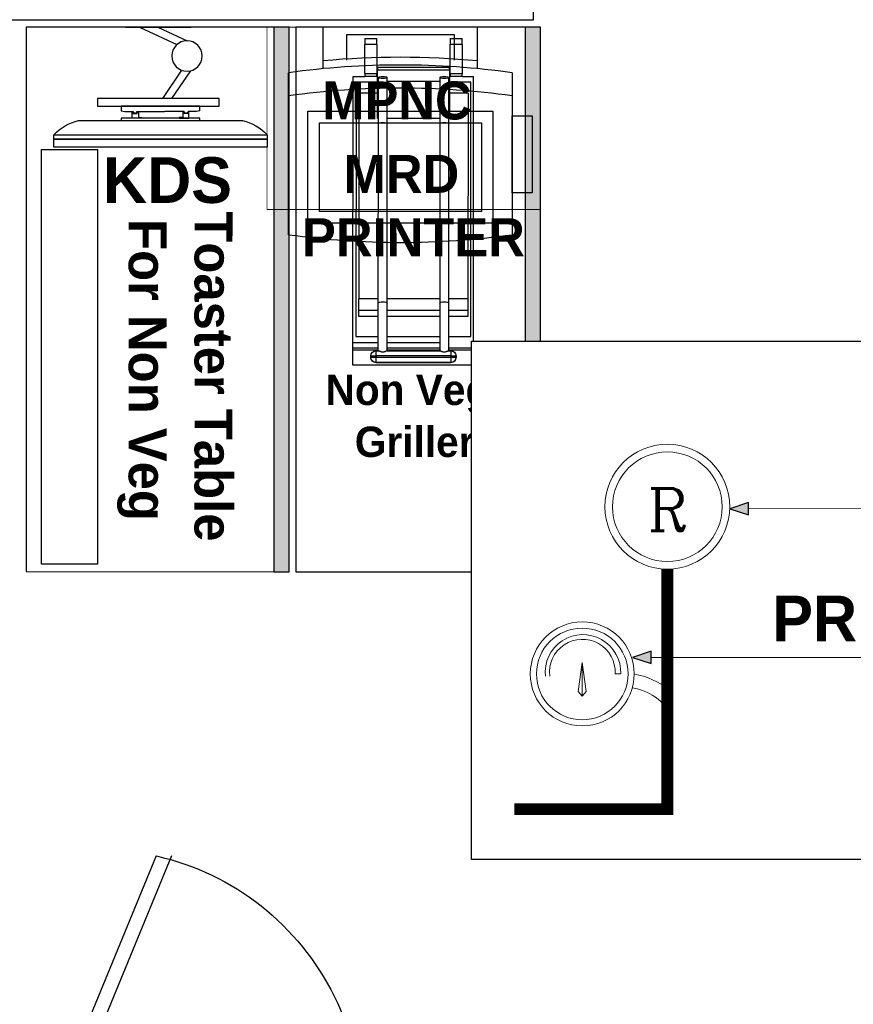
# Model space of a CAD drawing. Header units: millimetres. Extents: x -115221 to 194496, y -122556 to 375476.
# Tile 107 of 169: x 104291 to 105682, y -7434 to -5792. Entities that reach past the tile are written whole.
import ezdxf

# ---------------------------------------------------------------- set-up
doc = ezdxf.new("R2010")
doc.units = ezdxf.units.MM
doc.set_wipeout_variables(frame=1)
doc.linetypes.add('CONTINOUS', pattern=[0])
doc.layers.add('FUR R0', color=8, linetype='Continuous')
doc.layers.add('WWDS FURNITURE LAYOUT', color=8, linetype='Continuous')
for name, color, linetype, lineweight in [('M-LPG-DIM', 8, 'Continuous', 0), ('M-LPG-Line', 1, 'Continuous', 0), ('M-LPG-TEXT', 1, 'Continuous', 0)]:
    doc.layers.add(name, color=color, linetype=linetype, lineweight=lineweight)
doc.styles.add('ARIAL', font='GOTHICB.TTF')
doc.styles.add('CBC', font='romanc.shx')
doc.styles.add('har', font='GOTHICB.TTF')

# ---------------------------------------------------------------- blocks, each defined once
blk = doc.blocks.new('Hot Hold')
at = {"layer": 'FUR R0'}
for p, q in [((595.4, 16.2), (597.2, 34.2)), ((583.1, 17.5), (606.8, 15)), ((587.2, 17.1), (588.3, 27.1)), ((603.5, 15.4), (604.6, 25.5)), ((0, -802.7), (0, 0)), ((0, 0), (625.7, 0)), ((625.7, -802.7), (625.7, 0)), ((0, -37.9), (625.7, -37.9)), ((173.8, -98), (173.8, -717.4)), ((451.9, -98), (173.8, -98)), ((451.9, -98), (451.9, -717.4)), ((386.7, -165.1), (238.6, -165.1)), ((386.7, -215.6), (238.6, -215.6)), ((386.7, -599.7), (238.6, -599.7)), ((386.7, -650.2), (238.6, -650.2)), ((451.9, -717.4), (173.8, -717.4)), ((0, -764.8), (625.7, -764.8)), ((37.9, -802.7), (37.9, -764.8)), ((587.8, -764.8), (587.8, -802.7)), ((0, -802.7), (625.7, -802.7)), ((287.9, -1409.4), (37.9, -802.7)), ((313.2, -1409.4), (63.2, -802.7))]:
    blk.add_line(p, q, dxfattribs=at)
blk.add_lwpolyline([(606.8, 15, -0.063324), (605.1, 7.6, -0.07639), (602, 2, -0.107132), (597.4, -1.9, -0.14755), (593, -2.7, -0.14755), (588.9, -1, -0.107132), (585.2, 3.7, -0.07639), (583.3, 9.8, -0.063324), (583.1, 17.5, -0.063324)], format="xyb", dxfattribs=at)
for centre, radius, start, end in [((548.5, -2.3), 44.5, 306.852, 359.4417), ((191.3, -984.2), 436.1, 282.7991, 24.6016)]:
    blk.add_arc(centre, radius, start, end, dxfattribs=at)
blk = doc.blocks.new('Bun Toaster')
for q in [(297.9, -113.5), (500.3, -598.2)]:
    blk.add_line((297.9, -598.1), q)
at = {"layer": 'FUR R0'}
for p, q in [((317.3, -60.2), (317.3, -50.2)), ((337.3, -50.2), (317.3, -50.2)), ((317.3, -60.2), (317.3, -108.5)), ((317.3, -60.2), (337.3, -60.2)), ((337.3, -50.2), (337.3, -60.2)), ((337.3, -108.5), (337.3, -60.2)), ((460.3, -60.2), (460.3, -50.2)), ((480.3, -50.2), (460.3, -50.2)), ((460.3, -60.2), (460.3, -108.5)), ((460.3, -60.2), (480.3, -60.2)), ((480.3, -50.2), (480.3, -60.2)), ((480.3, -108.5), (480.3, -60.2)), ((338.3, -103.2), (338.3, -98.5)), ((338.3, -98.5), (459.3, -98.5)), ((459.3, -98.5), (459.3, -103.2)), ((317.3, -113.5), (297.9, -113.5)), ((317.3, -113.5), (317.3, -108.5)), ((337.3, -108.5), (317.3, -108.5)), ((317.3, -113.5), (337.3, -113.5)), ((337.3, -108.5), (337.3, -113.5)), ((338.3, -113.5), (337.3, -113.5)), ((338.3, -103.2), (338.3, -122.3)), ((338.3, -103.2), (459.3, -103.2)), ((339.8, -115.5), (339.8, -192.6)), ((354.8, -115.5), (354.8, -192.6)), ((442.8, -192.6), (442.8, -115.5)), ((457.8, -192.6), (457.8, -115.5)), ((459.3, -122.3), (459.3, -103.2)), ((460.3, -113.5), (459.3, -113.5)), ((460.3, -113.5), (460.3, -108.5)), ((480.3, -108.5), (460.3, -108.5)), ((460.3, -113.5), (480.3, -113.5)), ((480.3, -108.5), (480.3, -113.5)), ((500.3, -113.5), (480.3, -113.5)), ((500.3, -560.3), (500.3, -113.5)), ((302.3, -123.5), (338.3, -123.5)), ((302.3, -550.3), (302.3, -123.5)), ((338.3, -122.3), (338.3, -184)), ((338.3, -122.3), (339.8, -122.3)), ((354.8, -122.3), (442.8, -122.3)), ((457.8, -122.3), (459.3, -122.3)), ((459.3, -184), (459.3, -122.3)), ((459.3, -123.5), (495.3, -123.5)), ((495.3, -123.5), (495.3, -550.3)), ((307.3, -141.5), (307.3, -487)), ((307.3, -141.5), (338.3, -141.5)), ((459.3, -141.5), (490.3, -141.5)), ((490.3, -141.5), (490.3, -487)), ((338.3, -184), (339.8, -184)), ((339.8, -192.6), (339.8, -494)), ((354.8, -184), (442.8, -184)), ((354.8, -192.6), (354.8, -494)), ((442.8, -494), (442.8, -192.6)), ((457.8, -184), (459.3, -184)), ((457.8, -494), (457.8, -192.6)), ((307.3, -487), (307.3, -506.1)), ((307.3, -487), (339.8, -487)), ((339.8, -494), (339.8, -573.9)), ((354.8, -487), (442.8, -487)), ((354.8, -494), (354.8, -573.9)), ((442.8, -573.9), (442.8, -494)), ((457.8, -487), (490.3, -487)), ((457.8, -573.9), (457.8, -494)), ((490.3, -506.1), (490.3, -487)), ((307.3, -506.1), (307.3, -516.7)), ((339.8, -506.1), (307.3, -506.1)), ((442.8, -506.1), (354.8, -506.1)), ((490.3, -506.1), (457.8, -506.1)), ((490.3, -516.7), (490.3, -506.1)), ((307.3, -516.7), (339.8, -516.7)), ((354.8, -516.7), (442.8, -516.7)), ((457.8, -516.7), (490.3, -516.7)), ((339.8, -550.3), (302.3, -550.3)), ((442.8, -550.3), (354.8, -550.3)), ((442.8, -560.3), (354.8, -560.3)), ((495.3, -550.3), (457.8, -550.3)), ((500.3, -560.3), (457.8, -560.3)), ((500.3, -569.2), (500.3, -560.3)), ((339.8, -569.2), (297.9, -569.2)), ((339.8, -572.7), (297.9, -572.7)), ((336.3, -573.9), (336.3, -582.6)), ((339.9, -573.9), (336.3, -573.9)), ((339.9, -573.9), (340.1, -573.9)), ((340.1, -573.9), (340.4, -574)), ((340.4, -574), (340.8, -574.2)), ((340.8, -574.2), (341.3, -574.5)), ((341.3, -574.5), (341.9, -574.8)), ((341.9, -574.8), (342.5, -575.1)), ((342.5, -575.1), (343.1, -575.4)), ((343.1, -575.4), (343.9, -575.7)), ((343.9, -575.7), (344.7, -576)), ((344.7, -576), (345.5, -576.2)), ((345.5, -576.2), (346.4, -576.4)), ((346.4, -576.4), (347.3, -576.4)), ((347.3, -576.4), (348.1, -576.4)), ((348.1, -576.4), (349, -576.2)), ((349, -576.2), (349.8, -576)), ((349.8, -576), (350.6, -575.7)), ((350.6, -575.7), (351.4, -575.4)), ((351.4, -575.4), (352.1, -575.1)), ((352.1, -575.1), (352.7, -574.8)), ((352.7, -574.8), (353.2, -574.5)), ((353.2, -574.5), (353.7, -574.2)), ((353.7, -574.2), (354.1, -574)), ((354.1, -574), (354.4, -573.9)), ((354.4, -573.9), (354.6, -573.9)), ((442.9, -573.9), (354.6, -573.9)), ((442.8, -569.2), (354.8, -569.2)), ((442.8, -572.7), (354.8, -572.7)), ((442.9, -573.9), (443.1, -573.9)), ((443.1, -573.9), (443.4, -574)), ((443.4, -574), (443.8, -574.2)), ((443.8, -574.2), (444.3, -574.5)), ((444.3, -574.5), (444.9, -574.8)), ((444.9, -574.8), (445.5, -575.1)), ((445.5, -575.1), (446.1, -575.4)), ((446.1, -575.4), (446.9, -575.7)), ((446.9, -575.7), (447.7, -576)), ((447.7, -576), (448.5, -576.2)), ((448.5, -576.2), (449.4, -576.4)), ((449.4, -576.4), (450.3, -576.4)), ((450.3, -576.4), (451.1, -576.4)), ((451.1, -576.4), (452, -576.2)), ((452, -576.2), (452.8, -576)), ((452.8, -576), (453.6, -575.7)), ((453.6, -575.7), (454.4, -575.4)), ((454.4, -575.4), (455.1, -575.1)), ((455.1, -575.1), (455.7, -574.8)), ((455.7, -574.8), (456.2, -574.5)), ((456.2, -574.5), (456.7, -574.2)), ((456.7, -574.2), (457.1, -574)), ((457.1, -574), (457.4, -573.9)), ((457.4, -573.9), (457.6, -573.9)), ((461.3, -573.9), (457.6, -573.9)), ((500.3, -569.2), (457.8, -569.2)), ((500.3, -572.7), (457.8, -572.7)), ((461.3, -582.6), (461.3, -573.9)), ((500.3, -572.7), (500.3, -569.2)), ((500.3, -598.2), (500.3, -572.7)), ((327.3, -582.9), (327.3, -584.9)), ((327.3, -584.9), (327.3, -584.9)), ((336.3, -582.6), (461.3, -582.6)), ((336.3, -584.6), (336.3, -582.6)), ((336.3, -584.6), (336.3, -593.9)), ((461.3, -584.6), (336.3, -584.6)), ((336.3, -593.9), (336.3, -593.9)), ((336.3, -593.9), (461.3, -593.9)), ((336.3, -593.9), (336.3, -593.9)), ((461.3, -593.9), (336.3, -593.9)), ((461.3, -593.9), (336.3, -593.9)), ((461.3, -582.6), (461.3, -584.6)), ((461.3, -593.9), (461.3, -584.6)), ((461.3, -593.9), (461.3, -593.9)), ((461.3, -593.9), (461.3, -593.9)), ((470.3, -584.9), (470.3, -582.9)), ((470.3, -584.9), (470.3, -584.9))]:
    blk.add_line(p, q, dxfattribs=at)
for centre, start, end in [((336.3, -582.9), 90, 180), ((461.3, -582.9), 0, 90), ((336.3, -584.9), 180, 270), ((461.3, -584.9), 270, 0)]:
    blk.add_arc(centre, 9, start, end, dxfattribs=at)
for centre in [(347.3, -115.5), (450.3, -115.5)]:
    blk.add_ellipse(centre, major_axis=(7.5, 0), ratio=0.139173, dxfattribs=at)
for centre, major_axis, ratio, start_param, end_param in [((347.3, -192.6), (-7.5, 0), 0.221255, 3.141593, 6.283185), ((450.3, -192.6), (-7.5, 0), 0.221255, 3.141593, 6.283185), ((347.3, -494), (-7.5, 0), 0.302685, 3.141593, 6.283185), ((450.3, -494), (-7.5, 0), 0.302685, 3.141593, 6.283185), ((336.3, -582.9), (-9, 0), 0.034899, 4.712389, 6.283185), ((336.3, -584.9), (-9, 0), 0.034899, -1.570796, 0), ((336.3, -584.9), (9, 0), 0.999391, 3.141593, 4.712389), ((336.3, -584.9), (9, 0), 0.999391, 3.141593, 4.712389), ((461.3, -582.9), (9, 0), 0.034899, 0, 1.570796), ((461.3, -584.9), (-9, 0), 0.034899, 3.141593, 4.712389), ((461.3, -584.9), (-9, 0), 0.999391, 1.570796, 3.141593), ((461.3, -584.9), (9, 0), 0.999391, 4.712389, 6.283185)]:
    blk.add_ellipse(centre, major_axis=major_axis, ratio=ratio, start_param=start_param, end_param=end_param, dxfattribs=at)
blk = doc.blocks.new('pos')
at = {"layer": 'FUR R0'}
for p, q in [((26820.774, -5572.856), (26831.274, -5572.856)), ((26831.537, -5575.106), (26834.224, -5575.106)), ((26834.224, -5585.106), (26834.224, -5575.106)), ((26831.537, -5585.106), (26834.224, -5585.106)), ((26831.274, -5587.356), (26820.774, -5587.356)), ((26823.483, -5587.356), (26820.774, -5587.356)), ((26823.483, -5588.656), (26823.483, -5587.356)), ((26828.483, -5587.356), (26828.483, -5588.656)), ((26828.483, -5588.656), (26823.483, -5588.656))]:
    blk.add_line(p, q, dxfattribs=at)
for points in [[(26828.774, -5574.106), (26828.774, -5586.106), (26821.524, -5586.106), (26821.524, -5574.106)], [(26828.024, -5574.856), (26828.024, -5585.356), (26822.274, -5585.356), (26822.274, -5574.856)], [(26828.483, -5587.356), (26828.483, -5588.656), (26823.483, -5588.656), (26823.483, -5587.356)]]:
    blk.add_lwpolyline(points, close=True, dxfattribs=at)
blk.add_lwpolyline([(26832.084, -5583.606), (26833.724, -5583.606), (26833.724, -5576.606), (26832.084, -5576.606)], dxfattribs=at)
for centre, radius, start, end in [((26873.087, -5580.106), 52.812, 172.10963, 187.89037), ((26777.462, -5580.106), 52.812, 352.10963, 7.89037), ((26778.962, -5580.106), 52.812, 352.10963, 7.89037), ((26778.962, -5580.106), 53.312, 354.61851, 5.38149)]:
    blk.add_arc(centre, radius, start, end, dxfattribs=at)
blk = doc.blocks.new('sd sd fsd')
at = {"layer": 'FUR R0'}
for p, q in [((-562151.56, -31360.39), (-562165.56, -31360.39)), ((-562165.56, -31360.39), (-562165.56, -31360.928)), ((-562151.56, -31360.928), (-562165.56, -31360.928)), ((-562165.56, -31360.928), (-562165.56, -31361.197)), ((-562165.56, -31360.928), (-562151.56, -31360.928)), ((-562151.56, -31360.928), (-562151.56, -31360.39)), ((-562151.56, -31361.197), (-562151.56, -31360.928)), ((-562165.56, -31361.197), (-562151.56, -31361.197)), ((-562163.945, -31362.14), (-562153.176, -31362.14)), ((-562161.146, -31362.14), (-562155.975, -31362.14)), ((-562161.146, -31362.297), (-562161.146, -31362.14)), ((-562155.975, -31362.14), (-562155.975, -31362.297)), ((-562155.975, -31362.297), (-562161.146, -31362.297)), ((-562161.146, -31362.789), (-562160.915, -31362.727)), ((-562161.146, -31363.082), (-562161.146, -31362.789)), ((-562160.915, -31362.727), (-562160.37, -31362.727)), ((-562160.422, -31362.297), (-562160.422, -31362.706)), ((-562159.79, -31362.297), (-562160.422, -31362.297)), ((-562160.422, -31362.706), (-562160.379, -31362.706)), ((-562160.379, -31362.66), (-562160.379, -31362.61)), ((-562160.379, -31362.61), (-562160.101, -31362.61)), ((-562160.307, -31362.66), (-562160.379, -31362.66)), ((-562160.379, -31362.706), (-562160.379, -31362.672)), ((-562160.379, -31362.672), (-562160.307, -31362.672)), ((-562160.37, -31362.652), (-562160.37, -31362.617)), ((-562160.37, -31362.617), (-562160.111, -31362.617)), ((-562160.3, -31362.652), (-562160.37, -31362.652)), ((-562160.37, -31362.727), (-562160.37, -31362.68)), ((-562160.37, -31362.68), (-562160.3, -31362.68)), ((-562160.307, -31362.672), (-562160.307, -31362.66)), ((-562160.3, -31362.68), (-562160.3, -31362.652)), ((-562160.111, -31362.652), (-562160.158, -31362.652)), ((-562160.158, -31362.652), (-562160.158, -31362.68)), ((-562160.158, -31362.68), (-562160.111, -31362.68)), ((-562160.101, -31362.656), (-562160.151, -31362.656)), ((-562160.151, -31362.656), (-562160.151, -31362.674)), ((-562160.151, -31362.674), (-562160.101, -31362.674)), ((-562160.111, -31362.617), (-562160.111, -31362.652)), ((-562160.111, -31362.68), (-562160.111, -31362.727)), ((-562160.111, -31362.727), (-562158.311, -31362.727)), ((-562160.101, -31362.61), (-562160.101, -31362.656)), ((-562160.101, -31362.674), (-562160.101, -31362.718)), ((-562160.101, -31362.718), (-562160.015, -31362.718)), ((-562160.015, -31362.718), (-562160.015, -31362.343)), ((-562160.015, -31362.343), (-562159.79, -31362.343)), ((-562159.79, -31362.343), (-562159.79, -31362.297)), ((-562157.01, -31362.727), (-562158.271, -31362.727)), ((-562157.331, -31362.343), (-562157.331, -31362.297)), ((-562157.331, -31362.297), (-562156.699, -31362.297)), ((-562157.106, -31362.343), (-562157.331, -31362.343)), ((-562157.106, -31362.718), (-562157.106, -31362.343)), ((-562157.02, -31362.718), (-562157.106, -31362.718)), ((-562156.742, -31362.61), (-562157.02, -31362.61)), ((-562157.02, -31362.61), (-562157.02, -31362.656)), ((-562157.02, -31362.656), (-562156.97, -31362.656)), ((-562156.97, -31362.674), (-562157.02, -31362.674)), ((-562157.02, -31362.674), (-562157.02, -31362.718)), ((-562156.751, -31362.617), (-562157.01, -31362.617)), ((-562157.01, -31362.617), (-562157.01, -31362.652)), ((-562157.01, -31362.652), (-562156.963, -31362.652)), ((-562156.963, -31362.68), (-562157.01, -31362.68)), ((-562157.01, -31362.68), (-562157.01, -31362.727)), ((-562156.97, -31362.656), (-562156.97, -31362.674)), ((-562156.963, -31362.652), (-562156.963, -31362.68)), ((-562156.821, -31362.68), (-562156.821, -31362.652)), ((-562156.821, -31362.652), (-562156.751, -31362.652)), ((-562156.751, -31362.68), (-562156.821, -31362.68)), ((-562156.814, -31362.672), (-562156.814, -31362.66)), ((-562156.814, -31362.66), (-562156.742, -31362.66)), ((-562156.742, -31362.672), (-562156.814, -31362.672)), ((-562156.751, -31362.652), (-562156.751, -31362.617)), ((-562156.751, -31362.727), (-562156.751, -31362.68)), ((-562156.206, -31362.727), (-562156.751, -31362.727)), ((-562156.742, -31362.66), (-562156.742, -31362.61)), ((-562156.742, -31362.706), (-562156.742, -31362.672)), ((-562156.699, -31362.706), (-562156.742, -31362.706)), ((-562156.699, -31362.297), (-562156.699, -31362.706)), ((-562155.975, -31362.789), (-562156.206, -31362.727)), ((-562155.975, -31362.789), (-562155.975, -31363.082)), ((-562162.703, -31363.082), (-562154.703, -31363.082)), ((-562162.703, -31363.582), (-562162.703, -31363.082)), ((-562154.703, -31363.582), (-562162.703, -31363.582)), ((-562155.975, -31363.082), (-562161.146, -31363.082)), ((-562157.176, -31365.444), (-562158.44, -31363.582)), ((-562156.597, -31365.406), (-562157.835, -31363.582)), ((-562154.703, -31363.082), (-562154.703, -31363.582)), ((-562159.943, -31368.268), (-562157.483, -31367.133)), ((-562158.749, -31368.268), (-562156.825, -31367.38)), ((-562160.863, -31368.268), (-562156.56, -31368.268)), ((-562160.863, -31368.268), (-562156.56, -31368.268))]:
    blk.add_line(p, q, dxfattribs=at)
blk.add_circle((-562156.825, -31366.38), 1, dxfattribs=at)
for centre, start, end in [((-562163.284, -31359.151), 221.95519, 257.53193), ((-562153.837, -31359.151), 282.46807, 318.04481)]:
    blk.add_arc(centre, 3.061, start, end, dxfattribs=at)
blk = doc.blocks.new('FUR R0')
at = {"layer": 'WWDS FURNITURE LAYOUT', "linetype": 'CONTINOUS', "ltscale": 22}
h = blk.add_hatch(dxfattribs=at)
h.set_pattern_fill('ANGLE', color=8, scale=25.333333, angle=540.008)
h.set_pattern_definition([(180.0080398, (-103388.895, -187870.874), (0.00097757, -6.9666666), [5.06666667, -1.9]), (270.0080398, (-103388.895, -187870.874), (6.9666666, 0.00097757), [5.06666667, -1.9])])
h.paths.add_polyline_path([(-4447.9, -1057.2), (-4473.2, -1057.2), (-4473.3, -1965.2), (-4448, -1965.2)])
h = blk.add_hatch(dxfattribs=at)
h.set_pattern_fill('ANGLE', color=8, angle=540.008)
h.set_pattern_definition([(180.0080398, (-1707085.583, -2849989.469), (0.000980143, -6.984999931), [5.08, -1.905]), (270.0080398, (-1707085.583, -2849989.469), (6.984999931, 0.000980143), [5.08, -1.905])])
h.paths.add_polyline_path([(-4028.6, -1057.2), (-4053.9, -1057.2), (-4054.1, -1965.2), (-4028.7, -1965.2)])
at = {"layer": 'WWDS FURNITURE LAYOUT', "color": 8}
blk.add_lwpolyline([(-7335.4, 604.9), (-7188, 604.9), (-7188, 97.6), (-6841.9, 97.6), (-6841.9, -907.4), (-5212.6, -907.4), (-5212.6, -234.4), (-5074.8, -234.4), (-5074.8, -907.4), (-4040.6, -907.4), (-4040.6, -1045.2), (-6979.7, -1045.2), (-6979.7, -52.1), (-8688, -52.1), (-8688, -3702.7), (-7764.6, -3702.7), (-7764.6, -3840.5), (-8688, -3840.5), (-8688, -5900.5), (-6775, -5900.5)], dxfattribs=at)
at = {"layer": 'WWDS FURNITURE LAYOUT', "color": 8, "linetype": 'Continuous', "lineweight": 25}
for points in [[(-4447.9, -1057.2), (-4886.2, -1057.2), (-4886.3, -1965.1), (-4448, -1965.2)], [(-4767.2, -1261), (-4767.3, -1952.5), (-4861, -1952.5), (-4860.9, -1261)]]:
    blk.add_lwpolyline(points, close=True, dxfattribs=at)
at = {"layer": 'WWDS FURNITURE LAYOUT', "color": 8, "const_width": 1.27}
blk.add_lwpolyline([(-4028.6, -1057.2), (-4028.7, -1361.2), (-4484.7, -1361.1), (-4484.6, -1057.1)], close=True, dxfattribs=at)
at = {"layer": 'WWDS FURNITURE LAYOUT', "color": 8, "linetype": 'CONTINOUS', "ltscale": 22}
for points in [[(-4447.9, -1057.2), (-4473.2, -1057.2), (-4473.3, -1965.2), (-4448, -1965.2)], [(-4028.6, -1057.2), (-4053.9, -1057.2), (-4054.1, -1965.2), (-4028.7, -1965.2)]]:
    blk.add_lwpolyline(points, close=True, dxfattribs=at)
at = {"layer": 'WWDS FURNITURE LAYOUT', "color": 8}
blk.add_lwpolyline([(-4436.7, -1965.2), (-4028.7, -1965.2), (-4028.6, -1057.2), (-4436.5, -1057.2)], close=True, dxfattribs=at)
for name, p, xscale, yscale, zscale, rotation in [('sd sd fsd', (14274165.2, -797811.2), -25.4, 25.4, 25.4, 180), ('pos', (-147918.8, -691402.7), 25.72705993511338, 25.72705993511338, 25.72705993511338, 89.99196019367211)]:
    blk.add_blockref(name, p, dxfattribs=dict(at, xscale=xscale, yscale=yscale, zscale=zscale, rotation=rotation))
at = {"layer": 'WWDS FURNITURE LAYOUT', "color": 8, "linetype": 'Continuous', "lineweight": 25, "xscale": -0.9936781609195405, "yscale": 0.9936781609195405, "zscale": 0.9936781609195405, "rotation": 359.991960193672}
blk.add_blockref('Bun Toaster', (-3844.1, -1026.4, 0), dxfattribs=at)
at = {"layer": 'WWDS FURNITURE LAYOUT', "color": 8, "linetype": 'Continuous', "lineweight": 25, "extrusion": (0, 0, -1), "xscale": 1.007964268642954, "yscale": 1.007964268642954, "zscale": -1.007964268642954, "rotation": 180.0080398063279}
blk.add_blockref('Hot Hold', (4959.7, -3859.9), dxfattribs=at)
at = {"layer": 'WWDS FURNITURE LAYOUT', "color": 8}
for s, height, rotation, style, p in [('MPNC', 63.33, 359.992, 'har', (-4392.7, -1211)), ('KDS', 76.2, 360, 'har', (-4758.3, -1350.2)), ('MRD', 63.33, 359.992, 'har', (-4357, -1333.4)), ('Toaster Table', 63.333, 269.992, 'ARIAL', (-4605.6, -1364.2, 0)), ('PRINTER', 63.33, 359.992, 'har', (-4426.4, -1439)), ('For Non Veg', 63.333, 269.992, 'ARIAL', (-4715.4, -1377.1, 0)), ('Non Veg', 50.67, 359.992, 'har', (-4387.1, -1687.2, 0)), ('Griller', 50.67, 359.992, 'har', (-4338.3, -1773.9, 0))]:
    blk.add_text(s, height=height, rotation=rotation, dxfattribs=dict(at, style=style)).set_placement(p)

msp = doc.modelspace()

# ---------------------------------------------------------------- block references
at = {"layer": 'WWDS FURNITURE LAYOUT'}
msp.add_blockref('FUR R0', (109188.4, -4747.2), dxfattribs=at)

# ---------------------------------------------------------------- next in the draw order: wipeouts: each hides what was drawn before it
msp.add_wipeout([(105044.7, -6327.8), (105044.7, -7192.2), (106564.5, -7192.2), (106564.5, -6394.1), (107084.6, -5962.8), (106387.3, -6327.8)])

# ---------------------------------------------------------------- next in the draw order: hatches: boundary and pattern name
h = msp.add_hatch(color=18)
h.dxf.hatch_style = 1
h.paths.add_polyline_path([(105475.5, -6607.3), (105506.5, -6617.4), (105506.5, -6597.1)])
h = msp.add_hatch(color=256)
h.dxf.hatch_style = 1
h.paths.add_polyline_path([(105475.5, -6607.3), (105506.5, -6617.4), (105506.5, -6597.1)])
h = msp.add_hatch(color=18)
h.dxf.hatch_style = 1
h.paths.add_polyline_path([(105313.3, -6855.4), (105344.3, -6865.5), (105344.3, -6845.2)])
h = msp.add_hatch(color=256)
h.dxf.hatch_style = 1
h.paths.add_polyline_path([(105313.3, -6855.4), (105344.3, -6865.5), (105344.3, -6845.2)])

# ---------------------------------------------------------------- next in the draw order: linework, layer by layer
at = {"color": 1}
msp.add_lwpolyline([(107084.6, -5962.8), (106564.5, -6394.1), (106564.5, -7192.2), (105044.7, -7192.2), (105044.7, -6327.8), (106387.3, -6327.8), (107084.6, -5962.8)], dxfattribs=at)
at = {"color": 7, "elevation": -0.6}
for points in [[(105475.5, -6607.3), (105506.5, -6617.4), (105506.5, -6597.1), (105475.5, -6607.3)], [(105313.3, -6855.4), (105344.3, -6865.5), (105344.3, -6845.2), (105313.3, -6855.4)]]:
    msp.add_lwpolyline(points, dxfattribs=at)
at = {"color": 7, "const_width": 1.64, "elevation": -0.6}
for points in [[(105506.5, -6607.3), (106426.1, -6607.3)], [(105344.3, -6855.4), (106423, -6855.4)]]:
    msp.add_lwpolyline(points, dxfattribs=at)
at = {"layer": 'M-LPG-Line', "color": 5, "lineweight": 0}
msp.add_line((105293.5, -6882.9, -0.6), (105284.2, -6882.9, -0.6), dxfattribs=at)
at = {"layer": 'M-LPG-Line', "lineweight": 0, "const_width": 19.7, "elevation": -0.6}
msp.add_lwpolyline([(105371.4, -6708.2), (105371.4, -7108.5), (105115.9, -7108.5)], dxfattribs=at)
at = {"layer": 'M-LPG-Line', "color": 5, "lineweight": 0, "elevation": -0.6}
for points in [[(105229.3, -6863.8), (105222.7, -6912.2), (105229.3, -6920.1)], [(105229.3, -6920.1), (105229.3, -6863.8)], [(105229.3, -6863.8), (105235.9, -6912.2), (105229.3, -6920.1)]]:
    msp.add_lwpolyline(points, dxfattribs=at)
at = {"layer": 'M-LPG-Line', "lineweight": 0}
for radius in [104.1, 91.5]:
    msp.add_circle((105371.4, -6604.1, -0.6), radius, dxfattribs=at)
at = {"layer": 'M-LPG-Line', "color": 5, "lineweight": 0}
for radius in [86.7, 76.4]:
    msp.add_circle((105229.5, -6882.9, -0.6), radius, dxfattribs=at)
for centre, radius, start, end in [((105230.6, -6880.3, -0.6), 63, 357.6433, 185.9476), ((105229.6, -6879.9, -0.6), 54.7, 356.9143, 187.228)]:
    msp.add_arc(centre, radius, start, end, dxfattribs=at)
at = {"layer": 'M-LPG-Line', "lineweight": 0}
for centre, radius, start, end in [((105287, -7028.2, -0.6), 148.2, 53.9231, 78.6097), ((105295.1, -7003.6, -0.6), 99.4, 39.0176, 79.5358)]:
    msp.add_arc(centre, radius, start, end, dxfattribs=at)

# ---------------------------------------------------------------- next in the draw order: texts
at = {"layer": 'M-LPG-DIM', "linetype": 'Continuous', "style": 'CBC'}
msp.add_text('R', height=70.8, dxfattribs=at).set_placement((105338.6, -6644.2, -0.6))
at = {"layer": 'M-LPG-TEXT', "ltscale": 500, "insert": (105546.4, -6752.4, -0.6), "char_height": 76.2, "attachment_point": 1, "style": 'ARIAL'}
msp.add_mtext_dynamic_manual_height_columns('\\A1;\\pxt0;PRESSURE GAUGE', width=976.583, gutter_width=22225, heights=[0], dxfattribs=at)

doc.saveas('drawing.dxf')
